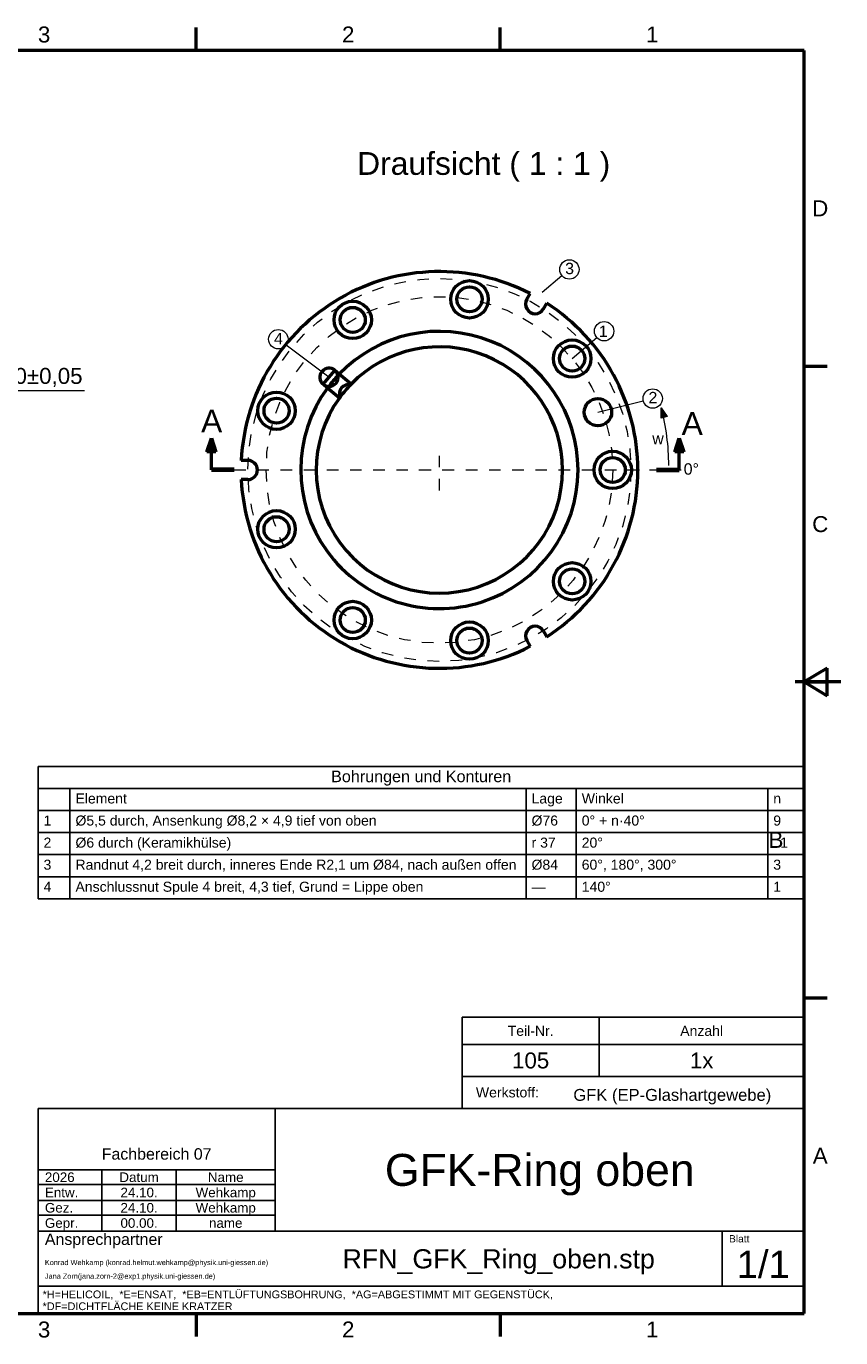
# Model space of a CAD drawing. Header units: inches. Extents: x 0.8 to 17.2, y 0.6 to 12.1.
# Tile 4 of 4: x 10.2 to 17.2, y 0.7 to 12. Entities that reach past the tile are written whole.
import ezdxf
from ezdxf.enums import TextEntityAlignment as Align

# ---------------------------------------------------------------- set-up
doc = ezdxf.new("R2010")
doc.units = ezdxf.units.IN
doc.header["$MEASUREMENT"] = 0
doc.linetypes.add('CENTER2', pattern=[1.125, 0.75, -0.125, 0.125, -0.125])
for name, color, linetype, lineweight in [('BEMASSUNG', 7, 'Continuous', 18), ('MITTELLINIE', 7, 'CENTER2', 18), ('RAHMEN', 7, 'Continuous', 50), ('SCHNITTLINIE', 7, 'Continuous', 50), ('SCHRIFTFELD', 7, 'Continuous', 25), ('SICHTKANTE', 7, 'Continuous', 50), ('TEXT', 7, 'Continuous', 18)]:
    doc.layers.add(name, color=color, linetype=linetype, lineweight=lineweight)
doc.styles.add('ISO_101', font='arial.ttf')
doc.styles.add('ISO_14', font='arial.ttf')
doc.styles.add('ISO_15', font='arial.ttf')
doc.styles.add('ISO_20', font='arial.ttf')
doc.styles.add('ISO_72', font='arial.ttf')
doc.styles.add('ISO_73', font='arial.ttf')
doc.styles.add('ISO_74', font='arial.ttf')
doc.styles.add('ISO_75', font='arial.ttf')
doc.styles.add('ISO_77', font='arial.ttf')
doc.styles.add('ISO_80', font='arial.ttf')
doc.styles.add('ISO_81', font='arial.ttf')
doc.styles.add('ISO_83', font='arial.ttf')
doc.styles.add('ISO_84', font='arial.ttf')
doc.styles.add('ISO_85', font='arial.ttf')
doc.styles.add('ISO_86', font='arial.ttf')
doc.styles.add('ISO_87', font='arial.ttf')
doc.styles.add('ISO_89', font='arial.ttf')
doc.styles.add('ISO_92', font='arial.ttf')
doc.styles.add('ISO_95', font='arial.ttf')
doc.styles.add('ISO_98', font='arial.ttf')
doc.styles.add('ISO_DWG_RFN', font='arial.ttf')
doc.dimstyles.new('DWG_RFN', dxfattribs={"dimtxt": 0.137795, "dimasz": 0.11811, "dimexe": 0.049213, "dimexo": 0.031496, "dimgap": 0.031496, "dimtad": 1, "dimlfac": 25.4, "dimtxsty": 'ISO_DWG_RFN', "dimcen": 2.5, "dimclrd": 7, "dimclre": 7, "dimclrt": 7, "dimadec": 1, "dimazin": 3, "dimtfac": 1, "dimtmove": 0, "dimatfit": 3, "dimfxl": 0, "dimlwd": 18, "dimlwe": 18})

# ---------------------------------------------------------------- blocks, each defined once
blk = doc.blocks.new('*D17')
at = {"layer": 'BEMASSUNG', "color": 7, "lineweight": 18, "transparency": 16777216}
for p, q in [((8.843, 9.703), (9.697, 9.703)), ((9.647, 9.356), (9.647, 9.585)), ((8.843, 9.238), (9.697, 9.238)), ((9.647, 8.859), (9.647, 9.238)), ((10.668, 8.859), (9.647, 8.859))]:
    blk.add_line(p, q, dxfattribs=at)
at = {"layer": 'BEMASSUNG', "color": 7, "transparency": 16777216}
for points in [[(9.628, 9.585), (9.667, 9.585), (9.647, 9.703)], [(9.628, 9.356), (9.667, 9.356), (9.647, 9.238)]]:
    blk.add_solid(points, dxfattribs=at)
at = {"layer": 'Defpoints', "color": 0, "transparency": 16777216}
for p in [(8.811, 9.703), (9.647, 9.703), (8.811, 9.238)]:
    blk.add_point(p, dxfattribs=at)
at = {"layer": 'BEMASSUNG', "color": 7, "lineweight": 18, "transparency": 16777216, "insert": (9.797, 9.056), "char_height": 0.1378, "attachment_point": 1, "style": 'ISO_DWG_RFN'}
blk.add_mtext('\\A1;{5,90±0,05}', dxfattribs=at)

msp = doc.modelspace()

# ---------------------------------------------------------------- hatches: boundary and pattern name
at = {"layer": 'BEMASSUNG'}
msp.add_hatch(color=7, dxfattribs=at).paths.add_polyline_path([(15.69969, 8.63809), (15.64727, 8.62106), (15.64672, 8.71195)])
at = {"layer": 'SCHNITTLINIE'}
for points in [[(11.80315, 8.33268), (11.72441, 8.33268), (11.76378, 8.45079)], [(15.84252, 8.33268), (15.76378, 8.33268), (15.80315, 8.45079)]]:
    msp.add_hatch(color=7, dxfattribs=at).paths.add_polyline_path(points)

# ---------------------------------------------------------------- linework, layer by layer
at = {"layer": 'BEMASSUNG'}
for p, q in [((14.61811, 9.70949), (14.79006, 9.85279)), ((14.87833, 9.13685), (15.0904, 9.31862)), ((12.76719, 8.98501), (12.40892, 9.25371)), ((15.10113, 8.67342), (15.4924, 8.77123)), ((15.64672, 8.71195), (15.69969, 8.63809)), ((15.64727, 8.62106), (15.64672, 8.71195)), ((15.69969, 8.63809), (15.64727, 8.62106))]:
    msp.add_line(p, q, dxfattribs=at)
for centre in [(14.85433, 9.90634), (15.15392, 9.37307), (12.34199, 9.30391), (15.57357, 8.79153)]:
    msp.add_circle(centre, 0.08366, dxfattribs=at)
msp.add_arc((13.74393, 8.20756), 1.9685, 0.181365, 14.846471, dxfattribs=at)
at = {"layer": 'MITTELLINIE', "ltscale": 0.07874}
for p, q in [((13.73228, 7.99803), (13.73228, 8.35236)), ((13.55512, 8.1752), (13.90945, 8.1752))]:
    msp.add_line(p, q, dxfattribs=at)
at = {"layer": 'MITTELLINIE', "ltscale": 0.089989}
msp.add_line((11.96063, 8.1752), (15.50394, 8.1752), dxfattribs=at)
at = {"layer": 'MITTELLINIE', "ltscale": 0.08399}
msp.add_line((15.34646, 8.1752), (15.8189, 8.1752), dxfattribs=at)
at = {"layer": 'MITTELLINIE', "ltscale": 0.088799}
msp.add_circle((13.73228, 8.1752), 1.65354, dxfattribs=at)
at = {"layer": 'MITTELLINIE', "ltscale": 0.088889}
msp.add_circle((13.73228, 8.1752), 1.49606, dxfattribs=at)
at = {"layer": 'RAHMEN'}
for p, q in [((11.63255, 11.79724), (11.63255, 11.99409)), ((14.25722, 11.79724), (14.25722, 11.99409)), ((16.88189, 11.79724), (1.13386, 11.79724)), ((16.88189, 0.89173), (16.88189, 11.79724)), ((16.88189, 9.07087), (17.07874, 9.07087)), ((17.07874, 6.4626), (16.88189, 6.34449)), ((17.07874, 6.22638), (17.07874, 6.4626)), ((17.19685, 6.34449), (16.80315, 6.34449)), ((16.88189, 6.34449), (17.07874, 6.34449)), ((16.88189, 6.34449), (17.07874, 6.22638)), ((16.88189, 3.61811), (17.07874, 3.61811)), ((1.13386, 0.89173), (16.88189, 0.89173)), ((11.63255, 0.89173), (11.63255, 0.69488)), ((14.25722, 0.89173), (14.25722, 0.69488))]:
    msp.add_line(p, q, dxfattribs=at)
at = {"layer": 'SCHNITTLINIE'}
for p, q in [((11.72441, 8.33268), (11.76378, 8.45079)), ((11.76378, 8.1752), (11.76378, 8.45079)), ((11.76378, 8.45079), (11.80315, 8.33268)), ((15.76378, 8.33268), (15.80315, 8.45079)), ((15.80315, 8.1752), (15.80315, 8.45079)), ((15.80315, 8.45079), (15.84252, 8.33268)), ((11.80315, 8.33268), (11.72441, 8.33268)), ((15.84252, 8.33268), (15.76378, 8.33268))]:
    msp.add_line(p, q, dxfattribs=at)
at = {"layer": 'SCHNITTLINIE', "lineweight": 70}
for p, q in [((11.96063, 8.1752), (11.76378, 8.1752)), ((15.6063, 8.1752), (15.80315, 8.1752))]:
    msp.add_line(p, q, dxfattribs=at)
at = {"layer": 'SCHRIFTFELD'}
for p, q in [((10.26772, 5.61614), (16.88189, 5.61614)), ((10.26772, 4.47283), (10.26772, 5.61614)), ((16.88189, 5.61614), (16.88189, 4.47283)), ((10.26772, 5.42559), (16.88189, 5.42559)), ((10.54331, 5.42559), (10.54331, 4.47283)), ((14.48031, 5.42559), (14.48031, 4.47283)), ((14.91339, 5.42559), (14.91339, 4.47283)), ((16.56693, 5.42559), (16.56693, 4.47283)), ((10.26772, 5.23504), (16.88189, 5.23504)), ((10.26772, 5.04449), (16.88189, 5.04449)), ((10.26772, 4.85394), (16.88189, 4.85394)), ((10.26772, 4.66339), (16.88189, 4.66339)), ((16.88189, 4.47283), (10.26772, 4.47283)), ((10.26772, 4.47283), (16.88189, 4.47283)), ((13.92913, 3.45079), (16.88189, 3.45079)), ((13.92913, 3.45079), (13.92913, 2.66339)), ((15.11024, 3.45079), (15.11024, 2.93898)), ((13.92913, 3.21457), (16.88189, 3.21457)), ((13.92913, 2.93898), (16.88189, 2.93898)), ((16.88189, 2.66339), (10.26772, 2.66339)), ((10.26772, 2.66339), (10.26772, 0.89173)), ((12.31496, 2.66339), (12.31496, 1.60433)), ((16.88189, 0.89173), (16.88189, 2.66339)), ((10.26772, 2.13189), (12.31496, 2.13189)), ((10.8189, 2.13189), (10.8189, 1.60433)), ((11.46063, 2.13189), (11.46063, 1.60433)), ((10.26772, 2.00591), (12.31496, 2.00591)), ((10.26772, 1.86811), (12.31496, 1.86811)), ((10.26772, 1.74213), (12.31496, 1.74213)), ((10.26772, 1.60433), (16.88189, 1.60433)), ((16.17323, 1.60433), (16.17323, 1.12795)), ((10.26772, 1.12795), (16.88189, 1.12795)), ((10.26772, 0.89173), (16.88189, 0.89173))]:
    msp.add_line(p, q, dxfattribs=at)
at = {"layer": 'SICHTKANTE'}
for p, q in [((14.48745, 9.64855), (14.51598, 9.69796)), ((14.63066, 9.56587), (14.65918, 9.61528)), ((12.72864, 8.91457), (12.82986, 9.0352)), ((12.86804, 9.00317), (12.82986, 9.0352)), ((12.97083, 8.91692), (12.86804, 9.00317)), ((12.76682, 8.88253), (12.72864, 8.91457)), ((12.86961, 8.79628), (12.76682, 8.88253)), ((12.07874, 8.25787), (12.02168, 8.25787)), ((12.07874, 8.09252), (12.02168, 8.09252)), ((14.48745, 6.70185), (14.51598, 6.65243)), ((14.63066, 6.78452), (14.65918, 6.73511))]:
    msp.add_line(p, q, dxfattribs=at)
for centre, radius in [((13.99207, 9.64853), 0.16142), ((13.99207, 9.64853), 0.10827), ((12.98425, 9.47083), 0.16142), ((12.98425, 9.47083), 0.10827), ((14.87833, 9.13685), 0.16142), ((14.87833, 9.13685), 0.10827), ((12.32644, 8.68688), 0.16142), ((12.32644, 8.68688), 0.10827), ((15.10113, 8.67342), 0.11811), ((15.22835, 8.1752), 0.16142), ((15.22835, 8.1752), 0.10827), ((12.32644, 7.66351), 0.16142), ((12.32644, 7.66351), 0.10827), ((14.87833, 7.21355), 0.16142), ((14.87833, 7.21355), 0.10827), ((12.98425, 6.87957), 0.16142), ((12.98425, 6.87957), 0.10827), ((13.99207, 6.70186), 0.16142), ((13.99207, 6.70186), 0.10827)]:
    msp.add_circle(centre, radius, dxfattribs=at)
for centre, radius, start, end in [((13.73228, 8.1752), 1.7126, 62.767079, 177.232921), ((14.55906, 9.60721), 0.08268, 150, 270), ((14.55906, 9.60721), 0.08268, 270, 330), ((13.73228, 8.1752), 1.7126, 0, 57.232921), ((13.73228, 8.1752), 1.19685, 0, 136.227816), ((13.73228, 8.1752), 1.06299, 0, 135.751977), ((12.77925, 8.97489), 0.07874, 50, 230), ((13.73228, 8.1752), 1.19685, 137.041916, 142.958084), ((12.77925, 8.97489), 0.07874, 270, 11.665376), ((12.77925, 8.97489), 0.07874, 11.665376, 50), ((13.73228, 8.1752), 1.19685, 136.227816, 137.041916), ((13.73228, 8.1752), 1.19685, 143.772184, 0), ((12.77925, 8.97489), 0.07874, 230, 268.334624), ((13.73228, 8.1752), 1.19685, 142.958084, 143.772184), ((12.77925, 8.97489), 0.07874, 268.334624, 270), ((12.94814, 8.83317), 0.07874, 78.109221, 201.890779), ((13.73228, 8.1752), 1.06299, 136.25379, 143.74621), ((13.73228, 8.1752), 1.06299, 135.751977, 136.25379), ((13.73228, 8.1752), 1.06299, 144.248023, 0), ((13.73228, 8.1752), 1.06299, 143.74621, 144.248023), ((12.07874, 8.1752), 0.08268, 270, 90), ((13.73228, 8.1752), 1.7126, 302.767079, 0), ((13.73228, 8.1752), 1.7126, 182.767079, 297.232921), ((14.55906, 6.74319), 0.08268, 30, 210)]:
    msp.add_arc(centre, radius, start, end, dxfattribs=at)

# ---------------------------------------------------------------- texts
at = {"layer": 'RAHMEN', "style": 'ISO_14'}
for s, p in [('3', (10.32021, 11.93504)), ('2', (12.94488, 11.93504)), ('1', (15.56955, 11.93504)), ('D', (17.01969, 10.43406)), ('C', (17.01969, 7.70768)), ('B', (16.6378, 4.9813)), ('A', (17.01969, 2.25492)), ('3', (10.32021, 0.75394)), ('2', (12.94488, 0.75394)), ('1', (15.56955, 0.75394))]:
    msp.add_text(s, height=0.1378, dxfattribs=at).set_placement(p, align=Align.MIDDLE_CENTER)
at = {"layer": 'SCHRIFTFELD'}
for s, height, style, p in [('Teil-Nr.', 0.086614, 'ISO_81', (14.51969, 3.33268)), ('Anzahl', 0.086614, 'ISO_81', (15.99606, 3.33268)), ('Fachbereich 07', 0.0984252, 'ISO_73', (11.29134, 2.26969))]:
    msp.add_text(s, height=height, dxfattribs=dict(at, style=style)).set_placement(p, align=Align.MIDDLE_CENTER)
for s, height, style, p in [('Werkstoff:', 0.086614, 'ISO_80', (14.04724, 2.80118)), ('Ansprechpartner', 0.0984252, 'ISO_72', (10.32677, 1.53346)), ('Blatt', 0.062992, 'ISO_74', (16.23228, 1.5374))]:
    msp.add_text(s, height=height, dxfattribs=dict(at, style=style)).set_placement(p, align=Align.MIDDLE_LEFT)
at = {"layer": 'SCHRIFTFELD', "color": 8, "true_color": 0x808080, "style": 'ISO_77'}
for s, p in [('*H=HELICOIL,  *E=ENSAT,  *EB=ENTLÜFTUNGSBOHRUNG,  *AG=ABGESTIMMT MIT GEGENSTÜCK,', (10.30709, 1.05709)), ('*DF=DICHTFLÄCHE KEINE KRATZER', (10.30709, 0.95472))]:
    msp.add_text(s, height=0.0669291, dxfattribs=at).set_placement(p, align=Align.MIDDLE_LEFT)
at = {"layer": 'TEXT'}
for s, height, style, p in [('Draufsicht ( 1 : 1 )', 0.1968504, 'ISO_20', (14.11435, 10.82158)), ('3', 0.09843, 'ISO_73', (14.85601, 9.91493)), ('1', 0.09843, 'ISO_73', (15.14649, 9.37254)), ('4', 0.09843, 'ISO_73', (12.34305, 9.30962)), ('2', 0.09843, 'ISO_73', (15.57525, 8.80011)), ('A', 0.19685, 'ISO_20', (11.76661, 8.59733)), ('A', 0.19685, 'ISO_20', (15.9147, 8.57604)), ('Bohrungen und Konturen', 0.0996063, 'ISO_101', (13.57498, 5.52945)), ('Datum', 0.082677, 'ISO_83', (11.13976, 2.0689)), ('Name', 0.082677, 'ISO_83', (11.8878, 2.0689))]:
    msp.add_text(s, height=height, dxfattribs=dict(at, style=style)).set_placement(p, align=Align.MIDDLE_CENTER)
at = {"layer": 'TEXT', "style": 'ISO_75'}
for s, height, p in [('w', 0.09843, (15.56974, 8.39724)), ('0°', 0.098425, (15.84112, 8.13451))]:
    msp.add_text(s, height=height, dxfattribs=at).set_placement(p)
at = {"layer": 'TEXT'}
for s, height, style, p in [('Element', 0.086614, 'ISO_80', (10.59072, 5.3389)), ('Lage', 0.086614, 'ISO_80', (14.52773, 5.3389)), ('Winkel', 0.086614, 'ISO_80', (14.9608, 5.3389)), ('n', 0.08661, 'ISO_80', (16.61435, 5.3389)), ('1', 0.08661, 'ISO_80', (10.31513, 5.14835)), ('Ø5,5 durch, Ansenkung Ø8,2 × 4,9 tief von oben', 0.0866142, 'ISO_80', (10.59072, 5.14835)), ('Ø76', 0.086614, 'ISO_80', (14.52773, 5.14835)), ('0° + n·40°', 0.086614, 'ISO_80', (14.9608, 5.14835)), ('9', 0.08661, 'ISO_80', (16.61435, 5.14835)), ('2', 0.08661, 'ISO_80', (10.31513, 4.9578)), ('Ø6 durch (Keramikhülse)', 0.0866142, 'ISO_80', (10.59072, 4.9578)), ('r 37', 0.086614, 'ISO_80', (14.52773, 4.9578)), ('20°', 0.086614, 'ISO_80', (14.9608, 4.9578)), ('1', 0.08661, 'ISO_80', (16.6734, 4.9578)), ('3', 0.08661, 'ISO_80', (10.31513, 4.76725)), ('Randnut 4,2 breit durch, inneres Ende R2,1 um Ø84, nach außen offen', 0.0866142, 'ISO_80', (10.59072, 4.76725)), ('Ø84', 0.086614, 'ISO_80', (14.52773, 4.76725)), ('60°, 180°, 300°', 0.0866142, 'ISO_80', (14.9608, 4.76725)), ('3', 0.08661, 'ISO_80', (16.61435, 4.76725)), ('4', 0.08661, 'ISO_80', (10.31513, 4.5767)), ('Anschlussnut Spule 4 breit, 4,3 tief, Grund = Lippe oben', 0.0866142, 'ISO_80', (10.59072, 4.5767)), ('—', 0.08661, 'ISO_80', (14.52773, 4.5767)), ('140°', 0.086614, 'ISO_80', (14.9608, 4.5767)), ('1', 0.08661, 'ISO_80', (16.61435, 4.5767)), ('Entw.', 0.082677, 'ISO_87', (10.32677, 1.93701)), ('Gez.', 0.082677, 'ISO_87', (10.32677, 1.80512)), ('Gepr.', 0.082677, 'ISO_87', (10.32677, 1.67323)), ('Konrad Wehkamp (konrad.helmut.wehkamp@physik.uni-giessen.de)', 0.0452756, 'ISO_98', (10.32677, 1.33268)), ('Jana Zorn(jana.zorn-2@exp1.physik.uni-giessen.de)', 0.0452756, 'ISO_98', (10.32677, 1.21457))]:
    msp.add_text(s, height=height, dxfattribs=dict(at, style=style)).set_placement(p, align=Align.MIDDLE_LEFT)
at = {"layer": 'TEXT', "color": 5, "true_color": 0x0000ff}
for s, height, style, p in [('105', 0.137795, 'ISO_15', (14.51969, 3.07677)), ('1x', 0.137795, 'ISO_15', (15.99606, 3.07677)), ('GFK (EP-Glashartgewebe)', 0.1023622, 'ISO_86', (15.74262, 2.77954)), ('GFK-Ring oben', 0.2755905, 'ISO_95', (14.59843, 2.13189)), ('24.10.', 0.082677, 'ISO_85', (11.13976, 1.93701)), ('Wehkamp', 0.082677, 'ISO_85', (11.8878, 1.93701)), ('24.10.', 0.082677, 'ISO_85', (11.13976, 1.80512)), ('Wehkamp', 0.082677, 'ISO_85', (11.8878, 1.80512)), ('00.00.', 0.082677, 'ISO_85', (11.13976, 1.67323)), ('name', 0.082677, 'ISO_85', (11.8878, 1.67323)), ('RFN_GFK_Ring_oben.stp', 0.1653543, 'ISO_92', (14.24409, 1.36417)), ('1/1', 0.23622, 'ISO_89', (16.52756, 1.31693))]:
    msp.add_text(s, height=height, dxfattribs=dict(at, style=style)).set_placement(p, align=Align.MIDDLE_CENTER)
at = {"layer": 'TEXT', "color": 5, "true_color": 0x0000ff, "style": 'ISO_84'}
msp.add_text('2026', height=0.082677, dxfattribs=at).set_placement((10.32677, 2.0689), align=Align.MIDDLE_LEFT)

# ---------------------------------------------------------------- dimensions: what is measured, and where the dimension line sits
at = {"layer": 'BEMASSUNG', "color": 7, "lineweight": 18}
dim = msp.add_linear_dim(base=(9.64738, 9.70276), p1=(8.81102, 9.23819), p2=(8.81102, 9.70276), angle=90, text='{<>}', dimstyle='DWG_RFN', override={"dimgap": 0.031496, "dimtih": 1, "dimtoh": 1, "dimdec": 2, "dimlfac": 12.7, "dimsah": 1, "dimtol": 1, "dimlim": 0, "dimtp": 0.05, "dimtm": 0.05, "dimtdec": 2, "dimtofl": 0, "dimtmove": 1, "dimatfit": 2}, dxfattribs=at)
dim.commit()
dim.dimension.update_dxf_attribs({"geometry": '*D17', "text_midpoint": (9.65805, 8.85931), "dimtype": 160})

doc.saveas('drawing.dxf')
